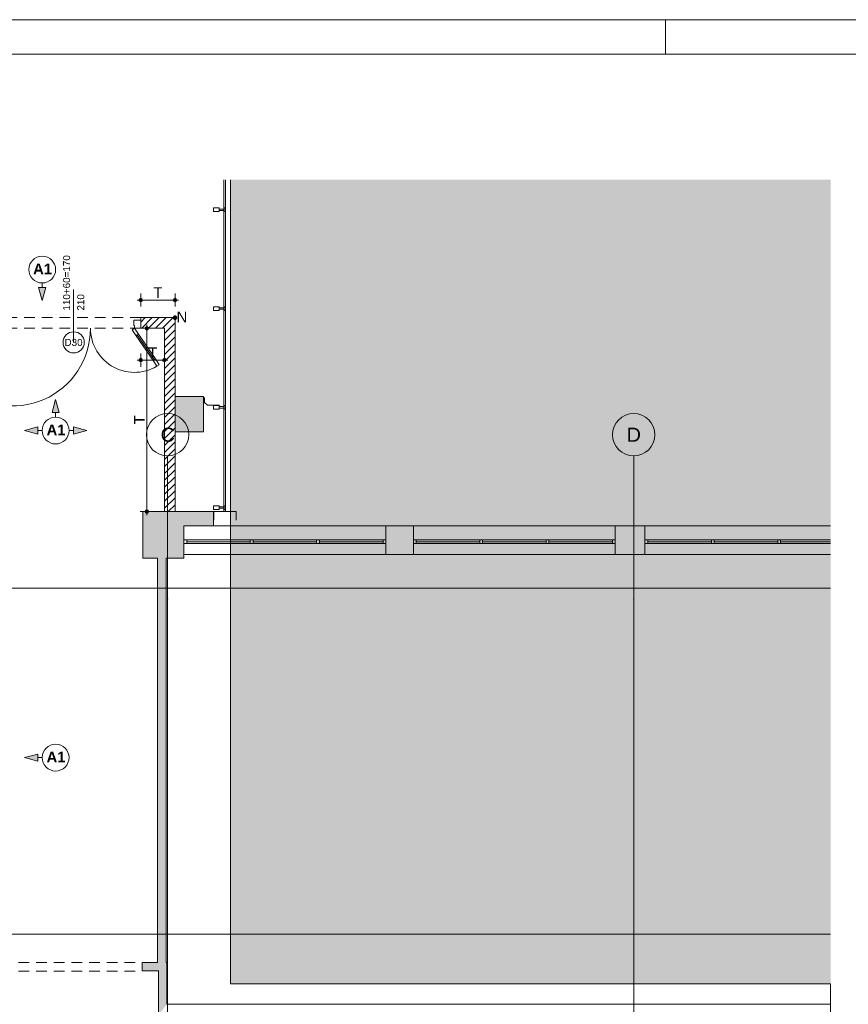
# Paper-space layout 'A-46 WYKOŃCZENIA ŚCIAN - PIĘTRO 1' of a CAD drawing. Header units: millimetres. Extents: x 0 to 500, y 0 to 350.
# Tile 11 of 13: x 229 to 346, y 211 to 350. Entities that reach past the tile are written whole.
import ezdxf
from ezdxf.xclip import XClip

# ---------------------------------------------------------------- set-up
doc = ezdxf.new("R2010")
doc.units = ezdxf.units.MM
doc.header["$MEASUREMENT"] = 0
doc.header["$XCLIPFRAME"] = 0
for name, pattern in [('DASHDOTX2', [1000, 500, -250, 0, -250]), ('Przer. długie kreski', [2.5, 1.5, -1]), ('PRZERYWANA_DU_A', [550, 350.0000000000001, -199.9999999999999])]:
    doc.linetypes.add(name, pattern=pattern)
for name, color, linetype, lineweight in [('0_Nr_pióra__2', 8, 'Continuous', 13), ('A__OKŁADZINY ŚCIAN_Nr_pióra__1', 7, 'Continuous', 20), ('A_podkład_Nr_pióra__2', 8, 'Continuous', 13), ('A_ściany proj_Nr_pióra__1', 7, 'Continuous', 20), ('A_ściany_Nr_pióra__1', 7, 'Continuous', 20), ('AR P NAROŻNIKI_Nr_pióra__1', 7, 'Continuous', 20), ('AR P NAROŻNIKI_Nr_pióra__2', 8, 'Continuous', 13), ('Drzwi Archicad_Nr_pióra__1', 7, 'Continuous', 20), ('Drzwi Archicad_Nr_pióra__3', 252, 'Continuous', 13), ('Znaczniki drzwi Archicada_Nr_pióra__3', 252, 'Continuous', 13)]:
    doc.layers.add(name, color=color, linetype=linetype, lineweight=lineweight)
for name, color, linetype, lineweight, true_color in [('0_Nr_pióra__8', 7, 'Continuous', 13, 0x4c4c4c), ('A__OKŁADZINY ŚCIAN_Nr_pióra__7', 7, 'Continuous', 18, 0x171717), ('A_Arkusz_Nr_pióra__255', 7, 'Continuous', 15, 0x242424), ('A_osie_Nr_pióra__16', 7, 'Continuous', 5, 0x0f0f0f), ('A_osie_Nr_pióra__76', 7, 'Continuous', 5, 0x2d2d2d), ('A_ściany_Nr_pióra__10', 7, 'Continuous', 13, 0x4b4b4b), ('A_ściany_Nr_pióra__19', 7, 'Continuous', 5, 0x191919), ('AR P NAROŻNIKI_Nr_pióra__7', 7, 'Continuous', 18, 0x171717), ('Okna Archicada_Nr_pióra__19', 7, 'Continuous', 5, 0x191919)]:
    doc.layers.add(name, color=color, linetype=linetype, lineweight=lineweight, true_color=true_color)
for name, color, linetype in [('A__OKŁADZINY ŚCIAN', 7, 'Continuous'), ('A_podrys', 7, 'Continuous'), ('A_ściany', 7, 'Continuous'), ('A_ściany proj', 7, 'Continuous'), ('AR P NAROŻNIKI', 7, 'Continuous')]:
    doc.layers.add(name, color=color, linetype=linetype)
doc.styles.add('STYL_AUTOMATYCZNY_1', font='arial.ttf')
doc.styles.add('STYL_AUTOMATYCZNY_3', font='arial.ttf')
doc.styles.add('STYL_AUTOMATYCZNY_4', font='arial.ttf')
doc.styles.add('STYL_AUTOMATYCZNY_5', font='arial.ttf')
pattern_1 = [(45, (-1525.797894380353, -260.5307451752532), (-0.4949747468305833, 0.4949747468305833), [])]

# ---------------------------------------------------------------- blocks, each defined once
blk = doc.blocks.new('Rysunek_1_1', base_point=(-1525.797894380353, -260.5307451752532))
at = {"linetype": 'Continuous', "lineweight": 0, "true_color": 0x484848}
blk.add_hatch(color=251, dxfattribs=at).paths.add_polyline_path([(343.3934404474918, 327.3540885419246), (258.393443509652, 327.3540885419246), (258.393443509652, 213.5440926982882), (343.3934404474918, 213.5440926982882)])
at = {"layer": 'A__OKŁADZINY ŚCIAN', "linetype": 'Continuous', "lineweight": 0, "true_color": 0x000000}
for points in [[(231.7321398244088, 310.2335885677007), (232.2321398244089, 312.0996135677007), (231.2321398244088, 312.0996135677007)], [(233.6349683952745, 296.2510418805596), (233.1349683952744, 294.3850168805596), (234.1349683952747, 294.3850168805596)], [(229.2321398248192, 291.8482133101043), (231.0981648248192, 291.3482133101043), (231.0981648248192, 292.3482133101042)], [(238.0377969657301, 291.8482133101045), (236.1717719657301, 292.3482133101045), (236.1717719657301, 291.3482133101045)], [(229.2321398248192, 245.5495457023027), (231.0981648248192, 245.0495457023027), (231.0981648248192, 246.0495457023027)]]:
    blk.add_hatch(color=18, dxfattribs=at).paths.add_polyline_path(points)
at = {"layer": 'A__OKŁADZINY ŚCIAN', "linetype": 'Continuous', "lineweight": 0, "true_color": 0x171717}
for points in [[(245.4387165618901, 310.3209705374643), (245.4577466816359, 310.225299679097), (245.5119398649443, 310.1441938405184), (245.5930457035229, 310.0900006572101), (245.6887165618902, 310.0709705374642), (245.7843874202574, 310.0900006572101), (245.865493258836, 310.1441938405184), (245.9196864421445, 310.225299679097), (245.9387165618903, 310.3209705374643), (245.9196864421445, 310.4166413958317), (245.865493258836, 310.4977472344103), (245.7843874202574, 310.5519404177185), (245.6887165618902, 310.5709705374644), (245.5930457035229, 310.5519404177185), (245.5119398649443, 310.4977472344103), (245.4577466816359, 310.4166413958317)], [(250.2947957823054, 310.3209705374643), (250.3138259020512, 310.225299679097), (250.3680190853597, 310.1441938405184), (250.4491249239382, 310.0900006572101), (250.5447957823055, 310.0709705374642), (250.6404666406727, 310.0900006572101), (250.7215724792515, 310.1441938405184), (250.7757656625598, 310.225299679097), (250.7947957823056, 310.3209705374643), (250.7757656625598, 310.4166413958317), (250.7215724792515, 310.4977472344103), (250.6404666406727, 310.5519404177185), (250.5447957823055, 310.5709705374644), (250.4491249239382, 310.5519404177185), (250.3680190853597, 310.4977472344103), (250.3138259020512, 310.4166413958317)], [(246.2947957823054, 306.3209705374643), (246.3138259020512, 306.225299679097), (246.3680190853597, 306.1441938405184), (246.4491249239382, 306.0900006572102), (246.5447957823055, 306.0709705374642), (246.6404666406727, 306.0900006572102), (246.7215724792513, 306.1441938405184), (246.7757656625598, 306.225299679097), (246.7947957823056, 306.3209705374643), (246.7757656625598, 306.4166413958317), (246.7215724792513, 306.4977472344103), (246.6404666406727, 306.5519404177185), (246.5447957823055, 306.5709705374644), (246.4491249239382, 306.5519404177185), (246.3680190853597, 306.4977472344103), (246.3138259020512, 306.4166413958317)], [(245.4387165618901, 301.8209705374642), (245.4577466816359, 301.7252996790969), (245.5119398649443, 301.6441938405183), (245.5930457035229, 301.5900006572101), (245.6887165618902, 301.5709705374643), (245.7843874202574, 301.5900006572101), (245.865493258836, 301.6441938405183), (245.9196864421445, 301.7252996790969), (245.9387165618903, 301.8209705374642), (245.9196864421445, 301.9166413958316), (245.865493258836, 301.9977472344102), (245.7843874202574, 302.0519404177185), (245.6887165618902, 302.0709705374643), (245.5930457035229, 302.0519404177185), (245.5119398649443, 301.9977472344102), (245.4577466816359, 301.9166413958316)], [(248.7947957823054, 301.8209705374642), (248.8138259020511, 301.7252996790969), (248.8680190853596, 301.6441938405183), (248.9491249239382, 301.5900006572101), (249.0447957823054, 301.5709705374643), (249.1404666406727, 301.5900006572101), (249.2215724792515, 301.6441938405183), (249.2757656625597, 301.7252996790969), (249.2947957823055, 301.8209705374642), (249.2757656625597, 301.9166413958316), (249.2215724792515, 301.9977472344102), (249.1404666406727, 302.0519404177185), (249.0447957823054, 302.0709705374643), (248.9491249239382, 302.0519404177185), (248.8680190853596, 301.9977472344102), (248.8138259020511, 301.9166413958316)], [(246.2947957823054, 280.3725297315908), (246.3138259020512, 280.2768588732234), (246.3680190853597, 280.1957530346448), (246.4491249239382, 280.1415598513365), (246.5447957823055, 280.1225297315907), (246.6404666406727, 280.1415598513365), (246.7215724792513, 280.1957530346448), (246.7757656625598, 280.2768588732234), (246.7947957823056, 280.3725297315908), (246.7757656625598, 280.4682005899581), (246.7215724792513, 280.5493064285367), (246.6404666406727, 280.6034996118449), (246.5447957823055, 280.6225297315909), (246.4491249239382, 280.6034996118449), (246.3680190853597, 280.5493064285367), (246.3138259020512, 280.4682005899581)]]:
    blk.add_hatch(color=250, dxfattribs=at).paths.add_polyline_path(points)
at = {"layer": 'A_ściany', "linetype": 'Continuous', "lineweight": 0, "true_color": 0x000000}
for points in [[(250.5447957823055, 296.6425297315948), (250.5447957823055, 291.6425297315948), (254.5947957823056, 291.6425297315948), (254.5947957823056, 296.6425297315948)], [(245.9947957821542, 273.7725297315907), (251.7992145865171, 273.7725297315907), (251.7992145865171, 278.3540889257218), (255.9947957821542, 278.3540889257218), (255.9947957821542, 280.3725297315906), (245.9947957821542, 280.3725297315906)], [(284.2992145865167, 274.3040889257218), (284.2992145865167, 278.3540889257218), (280.3992145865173, 278.3540889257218), (280.3992145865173, 274.3040889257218)], [(317.0992145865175, 274.3040889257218), (317.0992145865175, 278.3540889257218), (312.8992145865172, 278.3540889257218), (312.8992145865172, 274.3040889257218)], [(249.2847957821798, 216.5468815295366), (249.2847957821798, 273.7725297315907), (248.0847957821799, 273.7725297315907), (248.0847957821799, 216.5460100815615)], [(249.3942214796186, 216.5469609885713), (245.8981664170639, 216.544421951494), (245.8990379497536, 215.3444223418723), (248.1942214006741, 215.3460893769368)], [(249.3942214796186, 210.6240889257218), (249.3942214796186, 216.5469609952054), (248.1942214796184, 215.3460892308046), (248.1942214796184, 209.1240889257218)]]:
    blk.add_hatch(color=18, dxfattribs=at).paths.add_polyline_path(points)
at = {"layer": 'A_ściany proj', "linetype": 'Continuous', "lineweight": 0, "true_color": 0x000000}
h = blk.add_hatch(dxfattribs=at)
h.set_pattern_fill('bloczki_ceramiczne_0001', color=18, style=0, pattern_type=2)
h.set_pattern_definition(pattern_1)
h.paths.add_polyline_path([(245.6887165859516, 306.3209705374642), (249.0447956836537, 306.3209705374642), (250.5447957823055, 307.820970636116), (245.6887165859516, 307.820970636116)])
h = blk.add_hatch(dxfattribs=at)
h.set_pattern_fill('bloczki_ceramiczne_0001', color=18, style=0, pattern_type=2)
h.set_pattern_definition(pattern_1)
h.paths.add_polyline_path([(250.5447957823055, 280.3725297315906), (250.5447957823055, 307.8209705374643), (249.0447957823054, 306.3209705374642), (249.0447957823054, 280.3725297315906)])
at = {"layer": 'AR P NAROŻNIKI', "linetype": 'Continuous', "lineweight": 0, "true_color": 0x171717}
blk.add_hatch(color=250, dxfattribs=at).paths.add_polyline_path([(250.7947957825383, 307.8209705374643, 0.9999999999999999), (250.2947957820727, 307.8209705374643, 0.9999999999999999)])
at = {"layer": '0_Nr_pióra__2', "color": 8, "linetype": 'PRZERYWANA_DU_A', "lineweight": 13, "flags": 128}
for points in [[(343.3934395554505, 213.5440889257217), (258.3934395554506, 213.5440889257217), (258.3934395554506, 327.3540889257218)], [(343.3934395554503, 118.5440889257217), (343.3934395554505, 213.5440889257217)]]:
    blk.add_lwpolyline(points, dxfattribs=at)
at = {"layer": '0_Nr_pióra__8', "color": 251, "linetype": 'Continuous', "lineweight": 13, "true_color": 0x4c4c4c, "flags": 128}
blk.add_lwpolyline([(256.8295988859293, 295.451721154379), (255.1489048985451, 295.451721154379), (254.7268128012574, 295.7893948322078), (254.7268128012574, 296.5340889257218)], dxfattribs=at)
at = {"layer": 'A__OKŁADZINY ŚCIAN_Nr_pióra__1', "color": 7, "linetype": 'Continuous', "lineweight": 20}
for p, q in [((231.7321391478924, 312.7335900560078), (231.7321391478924, 312.099613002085)), ((231.2321408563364, 312.099613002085), (232.2321411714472, 312.099613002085)), ((231.7321391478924, 310.2335874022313), (231.2321408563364, 312.099613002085)), ((231.7321391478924, 310.2335874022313), (232.2321411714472, 312.099613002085)), ((233.634969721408, 296.2510412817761), (233.1349676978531, 294.3850156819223)), ((233.634969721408, 296.2510412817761), (234.1349680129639, 294.3850156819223)), ((234.1349680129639, 294.3850156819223), (233.1349676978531, 294.3850156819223)), ((233.634969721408, 293.7510423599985), (233.634969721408, 294.3850156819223)), ((229.2321402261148, 291.8482117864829), (231.0981658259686, 292.3482138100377)), ((229.2321402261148, 291.8482117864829), (231.0981658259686, 291.3482134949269)), ((231.0981658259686, 292.3482138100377), (231.0981658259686, 291.3482134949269)), ((231.7321391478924, 291.8482117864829), (231.0981658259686, 291.8482117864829)), ((235.5377965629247, 291.8482117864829), (236.1717736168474, 291.8482117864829)), ((236.1717736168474, 291.3482134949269), (236.1717736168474, 292.3482138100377)), ((238.0377954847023, 291.8482117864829), (236.1717736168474, 292.3482138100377)), ((238.0377954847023, 291.8482117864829), (236.1717736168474, 291.3482134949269)), ((229.2321402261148, 245.5495440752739), (231.0981658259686, 246.0495460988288)), ((229.2321402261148, 245.5495440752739), (231.0981658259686, 245.0495457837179)), ((231.0981658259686, 246.0495460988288), (231.0981658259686, 245.0495457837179)), ((231.7321391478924, 245.5495440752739), (231.0981658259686, 245.5495440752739))]:
    blk.add_line(p, q, dxfattribs=at)
for centre in [(231.7321398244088, 314.6364171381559), (233.6349683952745, 291.8482133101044), (233.6349683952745, 245.5495457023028)]:
    blk.add_circle(centre, 1.902828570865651, dxfattribs=at)
at = {"layer": 'A__OKŁADZINY ŚCIAN_Nr_pióra__7', "color": 250, "linetype": 'Continuous', "lineweight": 18, "true_color": 0x171717}
for p, q in [((245.6887180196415, 310.5709713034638), (245.6887180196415, 311.2584689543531)), ((250.5447950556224, 310.5709713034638), (250.5447950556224, 311.2584689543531)), ((245.1887159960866, 310.3209721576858), (245.4387151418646, 310.3209721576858)), ((245.6887180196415, 309.3834716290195), (245.6887180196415, 310.0709692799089)), ((245.9387171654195, 310.3209721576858), (250.2947959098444, 310.3209721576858)), ((250.5447950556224, 309.3834716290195), (250.5447950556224, 310.0709692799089)), ((250.7947942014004, 310.3209721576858), (251.0447970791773, 310.3209721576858)), ((246.5447975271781, 306.5709700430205), (246.5447975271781, 306.8209691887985)), ((246.2947946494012, 306.3209708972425), (245.6072969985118, 306.3209708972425)), ((246.5447975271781, 280.6225306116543), (246.5447975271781, 306.0709717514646)), ((247.4822943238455, 306.3209708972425), (246.7947966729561, 306.3209708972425)), ((245.6887180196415, 302.0709704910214), (245.6887180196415, 302.7584718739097)), ((249.0447964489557, 302.0709704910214), (249.0447964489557, 302.7584718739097)), ((245.1887159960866, 301.8209713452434), (245.4387151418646, 301.8209713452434)), ((245.6887180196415, 300.8834708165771), (245.6887180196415, 301.5709721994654)), ((245.9387171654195, 301.8209713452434), (248.7947973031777, 301.8209713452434)), ((249.0447964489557, 300.8834708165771), (249.0447964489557, 301.5709721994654)), ((249.2947955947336, 301.8209713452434), (249.5447947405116, 301.8209713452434)), ((246.2947946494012, 280.3725314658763), (245.6072969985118, 280.3725314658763)), ((247.4822943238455, 280.3725314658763), (246.7947966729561, 280.3725314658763)), ((246.5447975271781, 279.8725294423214), (246.5447975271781, 280.1225285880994))]:
    blk.add_line(p, q, dxfattribs=at)
for centre in [(245.6887165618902, 310.3209705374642), (250.5447957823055, 310.3209705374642), (246.5447957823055, 306.3209705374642), (245.6887165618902, 301.8209705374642), (249.0447957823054, 301.8209705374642), (246.5447957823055, 280.3725297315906)]:
    blk.add_circle(centre, 0.25, dxfattribs=at)
at = {"layer": 'A_osie_Nr_pióra__16', "color": 250, "linetype": 'DASHDOTX2', "lineweight": 5, "true_color": 0x0f0f0f}
for p, q in [((249.4992145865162, 268.0020653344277), (249.4992158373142, 288.2531473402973)), ((315.4992145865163, 268.0020653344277), (315.4992142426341, 288.2531473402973)), ((343.3934386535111, 269.5440903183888), (119.1945471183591, 269.5440903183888)), ((249.4992162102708, 268.0020635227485), (249.4992162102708, 118.5440895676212)), ((315.4992158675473, 268.0020635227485), (315.4992158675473, 118.5440895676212)), ((343.3934366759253, 220.5440921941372), (119.194545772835, 220.5440921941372))]:
    blk.add_line(p, q, dxfattribs=at)
for p in [(249.4992145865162, 268.0020653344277), (249.4992145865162, 268.0020653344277), (315.4992145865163, 268.0020653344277), (315.4992145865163, 268.0020653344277)]:
    blk.add_point(p, dxfattribs=at)
at = {"layer": 'A_osie_Nr_pióra__76', "color": 250, "linetype": 'Continuous', "lineweight": 5, "true_color": 0x2d2d2d}
for centre in [(249.4992145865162, 291.2531457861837), (315.4992145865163, 291.2531457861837)]:
    blk.add_circle(centre, 3, dxfattribs=at)
at = {"layer": 'A_podkład_Nr_pióra__2', "color": 8, "linetype": 'Continuous', "lineweight": 13}
for p, q in [((257.4341770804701, 327.3540878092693), (257.4341770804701, 280.3725314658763)), ((257.6887180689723, 280.3725314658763), (257.6887180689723, 327.3540878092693)), ((255.9947973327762, 322.834304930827), (255.9947973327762, 323.348369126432)), ((255.9947973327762, 323.348369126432), (256.8173000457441, 323.348369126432)), ((256.8173000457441, 322.834304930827), (255.9947973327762, 322.834304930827)), ((256.8173000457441, 323.348369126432), (256.8173000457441, 322.834304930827)), ((256.8173000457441, 323.194148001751), (257.4341770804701, 323.194148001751)), ((257.4341770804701, 322.9885223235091), (256.8173000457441, 322.9885223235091)), ((257.6398027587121, 323.348369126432), (257.4341770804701, 323.348369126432)), ((257.4341770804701, 322.834304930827), (257.6398027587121, 322.834304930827)), ((257.6398027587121, 322.834304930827), (257.6398027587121, 323.348369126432)), ((255.9947973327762, 308.8517326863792), (255.9947973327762, 309.3658006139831)), ((255.9947973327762, 309.3658006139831), (256.8173000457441, 309.3658006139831)), ((256.8173000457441, 308.8517326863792), (255.9947973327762, 308.8517326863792)), ((256.8173000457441, 309.3658006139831), (256.8173000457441, 308.8517326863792)), ((256.8173000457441, 309.2115794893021), (257.4341770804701, 309.2115794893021)), ((257.4341770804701, 309.0059538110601), (256.8173000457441, 309.0059538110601)), ((257.6398027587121, 309.3658006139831), (257.4341770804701, 309.3658006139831)), ((257.4341770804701, 308.8517326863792), (257.6398027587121, 308.8517326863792)), ((257.6398027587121, 308.8517326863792), (257.6398027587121, 309.3658006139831)), ((255.9947973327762, 294.8691641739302), (255.9947973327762, 295.3832283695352)), ((255.9947973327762, 295.3832283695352), (256.8173000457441, 295.3832283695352)), ((256.8173000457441, 294.8691641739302), (255.9947973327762, 294.8691641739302)), ((256.8173000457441, 295.3832283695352), (256.8173000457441, 294.8691641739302)), ((256.8173000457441, 295.2290109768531), (257.4341770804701, 295.2290109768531)), ((257.4341770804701, 295.0233852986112), (256.8173000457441, 295.0233852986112)), ((257.6398027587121, 295.3832283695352), (257.4341770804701, 295.3832283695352)), ((257.4341770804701, 294.8691641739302), (257.6398027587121, 294.8691641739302)), ((257.6398027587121, 294.8691641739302), (257.6398027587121, 295.3832283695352)), ((255.9947973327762, 280.6809699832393), (255.9947973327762, 281.1950341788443)), ((255.9947973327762, 281.1950341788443), (256.8173000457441, 281.1950341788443)), ((256.8173000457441, 280.6809699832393), (255.9947973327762, 280.6809699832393)), ((256.0387154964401, 279.1725295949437), (256.0387154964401, 280.3725314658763)), ((259.1887166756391, 280.3725314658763), (256.0387154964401, 280.3725314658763)), ((256.8173000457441, 281.1950341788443), (256.8173000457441, 280.6809699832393)), ((256.8173000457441, 281.0408130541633), (257.4341770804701, 281.0408130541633)), ((257.4341770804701, 280.8351873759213), (256.8173000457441, 280.8351873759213)), ((257.6398027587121, 281.1950341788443), (257.4341770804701, 281.1950341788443)), ((257.4341770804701, 280.6809699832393), (257.6398027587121, 280.6809699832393)), ((257.6398027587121, 280.6809699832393), (257.6398027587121, 281.1950341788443)), ((259.1887166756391, 280.3725314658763), (259.1887166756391, 279.1725295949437))]:
    blk.add_line(p, q, dxfattribs=at)
at = {"layer": 'A_ściany proj_Nr_pióra__1', "color": 7, "linetype": 'Continuous', "lineweight": 20}
for p, q in [((245.6887180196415, 307.4709714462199), (245.6887180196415, 307.8209695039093)), ((245.6887180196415, 306.3209708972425), (245.6887180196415, 307.4709714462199))]:
    blk.add_line(p, q, dxfattribs=at)
at = {"layer": 'A_ściany proj_Nr_pióra__1', "color": 7, "linetype": 'Continuous', "lineweight": 20, "flags": 128}
for points in [[(250.5447957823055, 307.8209705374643), (245.6887165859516, 307.8209705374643)], [(250.5447957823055, 280.3725297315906), (250.5447957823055, 307.8209705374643)], [(245.6887165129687, 306.3209705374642), (249.0447957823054, 306.3209705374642)], [(249.0447957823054, 306.3209705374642), (249.0447957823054, 280.3725297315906)], [(249.0447957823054, 280.3725297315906), (250.5447957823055, 280.3725297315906)]]:
    blk.add_lwpolyline(points, dxfattribs=at)
at = {"layer": 'A_ściany_Nr_pióra__1', "color": 7, "linetype": 'Continuous', "lineweight": 20}
for p, q in [((280.3992154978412, 278.3540872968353), (280.3992154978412, 274.3040884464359)), ((284.299214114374, 278.3540872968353), (284.299214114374, 274.3040884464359)), ((312.8992164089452, 278.3540872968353), (312.8992164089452, 274.3040884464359)), ((317.0992154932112, 278.3540872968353), (317.0992154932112, 274.3040884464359)), ((245.8990385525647, 215.3444239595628), (245.8981652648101, 216.5444220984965))]:
    blk.add_line(p, q, dxfattribs=at)
at = {"layer": 'A_ściany_Nr_pióra__1', "color": 7, "linetype": 'Continuous', "lineweight": 20, "flags": 128}
for points in [[(250.5447957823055, 296.6425297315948), (250.5447957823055, 291.6425297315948)], [(254.5947957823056, 296.6425297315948), (250.5447957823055, 296.6425297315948)], [(254.5947957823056, 291.6425297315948), (254.5947957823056, 296.6425297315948)], [(250.5447957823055, 291.6425297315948), (254.5947957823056, 291.6425297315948)], [(255.9947957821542, 280.3725297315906), (245.9947957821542, 280.3725297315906)], [(245.9947957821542, 280.3725297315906), (245.9947957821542, 273.7725297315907)], [(255.9947957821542, 278.3540889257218), (255.9947957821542, 280.3725297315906)], [(251.7992145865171, 273.7725297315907), (251.7992145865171, 278.3540889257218)], [(251.7992145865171, 278.3540889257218), (255.9947957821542, 278.3540889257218)], [(284.2992145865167, 278.3540889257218), (280.3992145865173, 278.3540889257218)], [(317.0992145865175, 278.3540889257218), (312.8992145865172, 278.3540889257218)], [(245.9947957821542, 273.7725297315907), (248.0847957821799, 273.7725297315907)], [(248.0847957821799, 273.7725297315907), (248.0847957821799, 216.5460100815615)], [(249.2847957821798, 216.5468815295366), (249.2847957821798, 273.7725297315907)], [(249.2847957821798, 273.7725297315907), (251.7992145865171, 273.7725297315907)], [(280.3992145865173, 274.3040889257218), (284.2992145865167, 274.3040889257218)], [(312.8992145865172, 274.3040889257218), (317.0992145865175, 274.3040889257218)], [(248.0847957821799, 216.5460100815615), (245.898166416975, 216.5444221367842)], [(249.3942214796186, 216.5469609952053), (249.2847957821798, 216.5468815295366)], [(249.3942214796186, 210.6240889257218), (249.3942214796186, 216.5469609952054)], [(245.8990378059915, 215.3444224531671), (248.1942214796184, 215.3460892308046)], [(248.1942214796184, 215.3460892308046), (248.1942214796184, 209.1240889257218)], [(343.3934395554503, 210.6240889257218), (249.3942214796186, 210.6240889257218)]]:
    blk.add_lwpolyline(points, dxfattribs=at)
at = {"layer": 'A_ściany_Nr_pióra__10', "color": 251, "linetype": 'Przer. długie kreski', "lineweight": 13, "true_color": 0x4b4b4b}
for p, q in [((218.398173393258, 216.5244521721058), (245.8993856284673, 216.5235751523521)), ((218.3990466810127, 215.3244503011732), (245.900258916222, 215.3235770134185))]:
    blk.add_line(p, q, dxfattribs=at)
at = {"layer": 'A_ściany_Nr_pióra__19', "color": 250, "linetype": 'Continuous', "lineweight": 5, "true_color": 0x191919}
for p, q in [((280.3992154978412, 278.3540872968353), (251.79921320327, 278.3540872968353)), ((312.8992164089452, 278.3540872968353), (284.299214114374, 278.3540872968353)), ((343.3934390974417, 278.3540890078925), (317.099215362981, 278.3540890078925)), ((251.79921320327, 274.3040884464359), (280.3992154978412, 274.3040884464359)), ((284.299214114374, 274.3040884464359), (312.8992164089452, 274.3040884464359)), ((317.099215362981, 274.3040906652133), (343.3934390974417, 274.3040906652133))]:
    blk.add_line(p, q, dxfattribs=at)
at = {"layer": 'AR P NAROŻNIKI_Nr_pióra__1', "color": 7, "linetype": 'Continuous', "lineweight": 20}
blk.add_circle((250.5447957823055, 307.8209705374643), 0.2499999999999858, dxfattribs=at)
at = {"layer": 'AR P NAROŻNIKI_Nr_pióra__2', "color": 8, "linetype": 'PRZERYWANA_DU_A', "lineweight": 13, "flags": 128}
blk.add_lwpolyline([(250.7947957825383, 307.8209705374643, 0.9999999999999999), (250.2947957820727, 307.8209705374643, 0.9999999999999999)], format="xyb", close=True, dxfattribs=at)
at = {"layer": 'Drzwi Archicad_Nr_pióra__1', "color": 7, "linetype": 'Continuous', "lineweight": 20}
blk.add_line((245.8990385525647, 215.3444239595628), (245.8981652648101, 216.5444220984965), dxfattribs=at)
at = {"layer": 'Drzwi Archicad_Nr_pióra__3', "color": 252, "linetype": 'Przer. długie kreski', "lineweight": 13}
for p, q in [((245.6887180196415, 307.8209695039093), (226.688715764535, 307.8209695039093)), ((245.6887180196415, 306.3209708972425), (226.688715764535, 306.3209708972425))]:
    blk.add_line(p, q, dxfattribs=at)
at = {"layer": 'Drzwi Archicad_Nr_pióra__3', "color": 252, "linetype": 'Continuous', "lineweight": 13}
for p, q in [((244.6887177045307, 307.4709714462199), (244.6887177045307, 306.7209702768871)), ((245.6887180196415, 307.4709714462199), (244.6887177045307, 307.4709714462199)), ((244.6887177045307, 306.7209702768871), (244.8087163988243, 306.7209702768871)), ((244.8087163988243, 306.7209702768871), (244.8087163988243, 306.3209708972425)), ((245.6887180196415, 307.4709714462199), (245.6887180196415, 307.8209695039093)), ((245.6887180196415, 306.3209708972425), (245.6887180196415, 307.4709714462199)), ((245.6887180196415, 306.3209708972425), (245.6887180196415, 307.4709714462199)), ((245.6887180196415, 306.3209708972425), (245.6887180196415, 307.4709714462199)), ((244.8087163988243, 306.3209708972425), (244.478199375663, 306.095677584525)), ((244.478199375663, 306.095677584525), (245.0414326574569, 305.2693794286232)), ((244.8087163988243, 306.3209708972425), (245.6887180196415, 306.3209708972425)), ((245.3719496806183, 305.4946727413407), (244.8087163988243, 306.3209708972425)), ((245.0414326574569, 305.2693794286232), (245.3719496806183, 305.4946727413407)), ((247.5948028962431, 301.8785262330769), (245.2066893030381, 305.3820260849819)), ((247.7600632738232, 301.9911728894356), (247.4295425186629, 301.7658795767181)), ((247.4295425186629, 301.7658795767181), (247.9927758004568, 300.9395814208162)), ((248.3232965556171, 301.1648747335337), (247.7600632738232, 301.9911728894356)), ((247.9927758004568, 300.9395814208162), (248.3232965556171, 301.1648747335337))]:
    blk.add_line(p, q, dxfattribs=at)
at = {"layer": 'Drzwi Archicad_Nr_pióra__3', "color": 252, "linetype": 'Continuous', "lineweight": 13, "flags": 128}
for points in [[(247.5948028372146, 301.8785248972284), (245.2066909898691, 305.382026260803), (245.0414314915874, 305.2693794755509), (247.4295433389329, 301.7658781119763)], [(247.7600623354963, 301.9911716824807), (245.3719504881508, 305.4946730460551), (245.2066909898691, 305.382026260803), (247.5948028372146, 301.8785248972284)]]:
    blk.add_lwpolyline(points, close=True, dxfattribs=at)
at = {"layer": 'Drzwi Archicad_Nr_pióra__3', "color": 252, "linetype": 'Continuous', "lineweight": 13}
for centre, radius, start, end in [((227.5687165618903, 306.3209705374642), 10.99999999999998, 227.1039045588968, 0), ((244.8087165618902, 306.3209705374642), 6.239999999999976, 180, 304.2797416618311)]:
    blk.add_arc(centre, radius, start, end, dxfattribs=at)
at = {"layer": 'Okna Archicada_Nr_pióra__19', "color": 250, "linetype": 'Continuous', "lineweight": 5, "true_color": 0x191919}
for p, q in [((280.3992154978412, 276.3540903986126), (251.79921320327, 276.3540903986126)), ((251.79921320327, 276.3540903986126), (251.79921320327, 275.8540883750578)), ((252.1992163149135, 276.3540903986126), (252.1992163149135, 275.8540883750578)), ((252.1992163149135, 276.1040875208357), (261.1992154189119, 276.1040875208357)), ((261.1992154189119, 276.3540903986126), (261.1992154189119, 275.8540883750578)), ((261.5992147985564, 276.3540903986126), (261.5992147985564, 275.8540883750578)), ((261.5992147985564, 276.1040875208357), (270.5992139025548, 276.1040875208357)), ((270.5992139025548, 276.3540903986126), (270.5992139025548, 275.8540883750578)), ((270.9992132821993, 276.3540903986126), (270.9992132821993, 275.8540883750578)), ((270.9992132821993, 276.1040875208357), (279.9992161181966, 276.1040875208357)), ((279.9992161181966, 276.3540903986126), (279.9992161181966, 275.8540883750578)), ((280.3992154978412, 275.8540883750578), (280.3992154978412, 276.3540903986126)), ((312.8992164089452, 276.3540903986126), (284.299214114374, 276.3540903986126)), ((284.299214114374, 276.3540903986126), (284.299214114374, 275.8540883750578)), ((284.6992134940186, 276.3540903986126), (284.6992134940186, 275.8540883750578)), ((284.6992134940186, 276.1040875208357), (293.6992163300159, 276.1040875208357)), ((293.6992163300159, 276.3540903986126), (293.6992163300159, 275.8540883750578)), ((294.0992157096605, 276.3540903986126), (294.0992157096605, 275.8540883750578)), ((294.0992157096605, 276.1040875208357), (303.0992148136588, 276.1040875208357)), ((303.0992148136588, 276.3540903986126), (303.0992148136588, 275.8540883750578)), ((303.4992141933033, 276.3540903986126), (303.4992141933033, 275.8540883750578)), ((303.4992141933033, 276.1040875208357), (312.4992132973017, 276.1040875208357)), ((312.4992132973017, 276.3540903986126), (312.4992132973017, 275.8540883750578)), ((312.8992164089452, 275.8540883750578), (312.8992164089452, 276.3540903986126)), ((343.3934390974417, 276.3540890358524), (317.099215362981, 276.3540890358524)), ((317.099215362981, 276.3540890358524), (317.0992154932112, 275.8540883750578)), ((317.4992148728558, 276.3540903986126), (317.4992148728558, 275.8540883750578)), ((317.4992148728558, 276.1040875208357), (326.4992139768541, 276.1040875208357)), ((326.4992139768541, 276.3540903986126), (326.4992139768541, 275.8540883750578)), ((326.8992133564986, 276.3540903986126), (326.8992133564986, 275.8540883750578)), ((326.8992133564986, 276.1040875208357), (335.8992161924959, 276.1040875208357)), ((335.8992161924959, 276.3540903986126), (335.8992161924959, 275.8540883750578)), ((336.2992152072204, 276.1040902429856), (343.3934377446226, 276.1040902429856)), ((336.2992155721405, 276.3540903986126), (336.2992155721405, 275.8540883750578)), ((251.79921320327, 275.8540883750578), (280.3992154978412, 275.8540883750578)), ((284.299214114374, 275.8540883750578), (312.8992164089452, 275.8540883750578)), ((317.099215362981, 275.8540899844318), (343.3934390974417, 275.8540899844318))]:
    blk.add_line(p, q, dxfattribs=at)
at = {"layer": 'Znaczniki drzwi Archicada_Nr_pióra__3', "color": 252, "linetype": 'Continuous', "lineweight": 13}
blk.add_line((236.1887168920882, 304.320970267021), (236.1887168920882, 311.8209707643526), dxfattribs=at)
at = {"layer": 'Znaczniki drzwi Archicada_Nr_pióra__3', "color": 252, "linetype": 'Continuous', "lineweight": 13, "flags": 128}
blk.add_lwpolyline([(234.6887165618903, 304.3209705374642, 0.9999999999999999), (237.6887165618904, 304.3209705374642, 0.9999999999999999)], format="xyb", close=True, dxfattribs=at)
at = {"layer": 'A__OKŁADZINY ŚCIAN_Nr_pióra__1', "color": 7, "linetype": 'Continuous', "lineweight": 20, "char_height": 1.5, "attachment_point": 4, "style": 'STYL_AUTOMATYCZNY_3'}
for insert in [(230.4498498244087, 314.7221349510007), (232.3526783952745, 291.9339311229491), (232.3526783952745, 245.6352635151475)]:
    blk.add_mtext('\\A1;{\\pql;\\fArial|b1|i0|c238|p0;\\W1.000000;A1}', dxfattribs=dict(at, insert=insert))
at = {"layer": 'A__OKŁADZINY ŚCIAN_Nr_pióra__7', "color": 250, "linetype": 'Continuous', "lineweight": 18, "true_color": 0x171717, "char_height": 1.5, "width": 1.256586, "attachment_point": 7, "style": 'STYL_AUTOMATYCZNY_5'}
for insert in [(247.4884632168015, 310.6209705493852), (246.7384632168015, 302.1209705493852)]:
    blk.add_mtext('\\A1;{\\pql;\\fArial|b0|i0|c238|p0;\\W1.000000;T}', dxfattribs=dict(at, insert=insert))
at = {"layer": 'A__OKŁADZINY ŚCIAN_Nr_pióra__7', "color": 250, "linetype": 'Continuous', "lineweight": 18, "true_color": 0x171717, "insert": (246.2447957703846, 292.7184571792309), "char_height": 1.5, "width": 1.256586, "attachment_point": 7, "rotation": 90, "style": 'STYL_AUTOMATYCZNY_5'}
blk.add_mtext('\\A1;{\\pql;\\fArial|b0|i0|c238|p0;\\W1.000000;T}', dxfattribs=at)
at = {"layer": 'A_osie_Nr_pióra__76', "color": 250, "linetype": 'Continuous', "lineweight": 5, "true_color": 0x2d2d2d, "char_height": 2, "attachment_point": 1, "style": 'STYL_AUTOMATYCZNY_1'}
for s, insert in [('\\A1;{\\pql;\\pt0;\\fArial|b0|i0|c238|p0;\\W1.000000;C}', (248.5088095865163, 292.2531457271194)), ('\\A1;{\\pql;\\pt0;\\fArial|b0|i0|c238|p0;\\W1.000000;D}', (314.5088095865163, 292.2531457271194))]:
    blk.add_mtext(s, dxfattribs=dict(at, insert=insert))
at = {"layer": 'AR P NAROŻNIKI_Nr_pióra__7', "color": 250, "linetype": 'Continuous', "lineweight": 18, "true_color": 0x171717, "insert": (250.7705322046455, 307.9125265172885), "char_height": 1.5, "attachment_point": 4, "style": 'STYL_AUTOMATYCZNY_1'}
blk.add_mtext('\\A1;{\\pql;\\fArial|b0|i0|c238|p0;\\W1.000000;N}', dxfattribs=at)
at = {"layer": 'Znaczniki drzwi Archicada_Nr_pióra__3', "color": 252, "linetype": 'Continuous', "lineweight": 13, "char_height": 1, "attachment_point": 7, "rotation": 89.99999999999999, "style": 'STYL_AUTOMATYCZNY_4'}
for s, insert in [('\\A1;{\\pql;\\fArial CE|b0|i0|c238|p0;\\W1.000000;110+60=170}', (235.70594289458, 308.8209705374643)), ('\\A1;{\\pql;\\fArial CE|b0|i0|c238|p0;\\W1.000000;210}', (237.7059428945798, 308.8209705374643))]:
    blk.add_mtext(s, dxfattribs=dict(at, insert=insert))
at = {"layer": 'Znaczniki drzwi Archicada_Nr_pióra__3', "color": 252, "linetype": 'Continuous', "lineweight": 13, "insert": (234.8937915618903, 303.8037442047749), "char_height": 1, "attachment_point": 7, "style": 'STYL_AUTOMATYCZNY_4'}
blk.add_mtext('\\A1;{\\pql;\\fArial CE|b0|i0|c238|p0;\\W1.000000;D30}', dxfattribs=at)

psp = doc.layouts.new('A-46 WYKOŃCZENIA ŚCIAN - PIĘTRO 1')

# ---------------------------------------------------------------- linework, layer by layer
at = {"layer": 'A_Arkusz_Nr_pióra__255', "color": 250, "linetype": 'Continuous', "lineweight": 15, "true_color": 0x242424}
for p, q in [((320.0000000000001, 345.1), (320.0000000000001, 350.0000000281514)), ((495.1000000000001, 345.1), (29.90003742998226, 345.1))]:
    psp.add_line(p, q, dxfattribs=at)
at = {"layer": 'A_Arkusz_Nr_pióra__255', "color": 250, "linetype": 'Continuous', "lineweight": 15, "true_color": 0x242424, "flags": 128}
psp.add_lwpolyline([(0, 350), (500, 350), (500, 1.151167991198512e-14), (0, 1.151167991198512e-14)], close=True, dxfattribs=at)

# ---------------------------------------------------------------- block references
at = {"layer": 'A_podrys', "color": 37, "linetype": 'Continuous', "lineweight": 5, "true_color": 0x656532}
ref = psp.add_blockref('Rysunek_1_1', (-1525.797894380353, -260.5307451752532), dxfattribs=at)
XClip(ref).set_block_clipping_path([(92.94346830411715, 118.5440889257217), (343.3934395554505, 327.3540889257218)])

doc.saveas('drawing.dxf')
